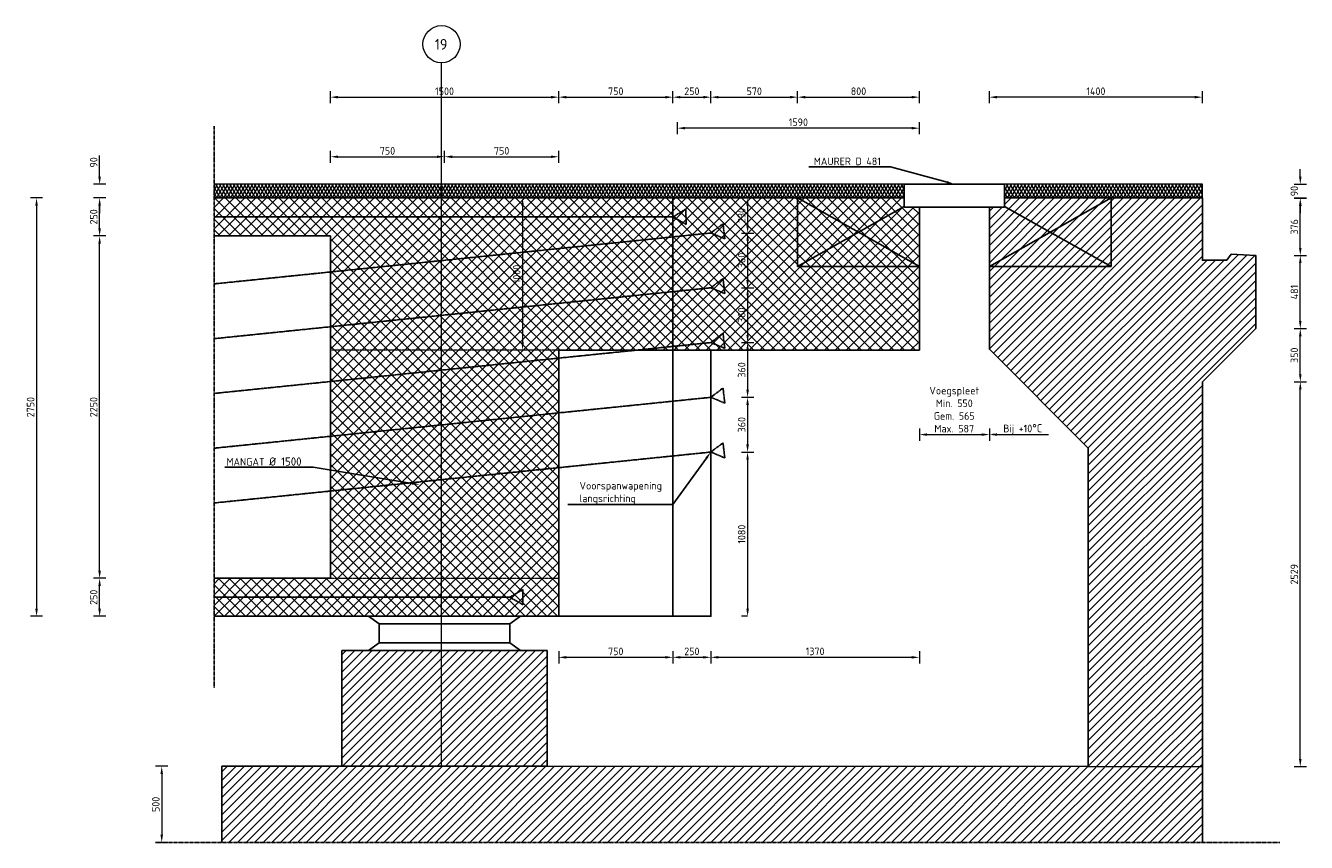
# Model space of a CAD drawing. Header units: millimetres. Extents: x -8028558 to 327273, y -63352 to 83293.
# Tile 174 of 195: x 248621 to 257038, y 32564 to 37932. Entities that reach past the tile are written whole.
import ezdxf
from ezdxf import colors
from ezdxf.entities.mleader import LeaderData, LeaderLine
from ezdxf.math import Vec2, Vec3

# ---------------------------------------------------------------- set-up
doc = ezdxf.new("R2010")
doc.units = ezdxf.units.MM
for name, pattern in [('BC-KABEL', [15, 10, -1, 3, -1]), ('XX-AFBREEK', [7, 4, -1, 1, -1]), ('ZZ-HIDDEN-SO', [4, 2, -2])]:
    doc.linetypes.add(name, pattern=pattern)
for name, color, linetype, lineweight in [('B-CO-BC-AFBREEKLIJN-GD', 7, 'XX-AFBREEK', 25), ('B-CO-BC-BETONVORM-A', 252, 'Continuous', 18), ('B-CO-BC-BETONVORM-AD', 252, 'Continuous', 18), ('B-CO-BC-BETONVORM-GD', 90, 'Continuous', 25), ('B-CO-BC-BETONVORM-GN', 10, 'ZZ-HIDDEN-SO', 13), ('B-CO-BC-BETONVORM-M', 7, 'Continuous', 18), ('B-CO-BC-STORTNAAD-G', 10, 'BC-STORTNAAD', 18), ('B-CO-BC-STORTNAAD-GD', 10, 'BC-STORTNAAD', 25), ('B-CO-BC-VOORSPANNING_MET AANHECHTING_KABEL-GD', 200, 'BC-KABEL', 25), ('B-CO-KW-VOEGOVERGANG-GD', 170, 'Continuous', 25), ('B-CO-VH-VERHARDING_ASFALT-AD', 252, 'Continuous', 18), ('B-CO-VH-VERHARDING_ASFALT-G', 252, 'Continuous', 18), ('B-WE-KW-M', 7, 'Continuous', 18), ('N-CO-BC-BETONVORM-M', 7, 'Continuous', 18), ('V-CO-BC-BETONVORM-M', 7, 'Continuous', 18), ('X-XX-AL-M', 7, 'Continuous', 18), ('X-XX-AL-T25', 7, 'Continuous', 25), ('X-XX-AL-VERWIJZING-T25', 7, 'Continuous', 25)]:
    doc.layers.add(name, color=color, linetype=linetype, lineweight=lineweight)
doc.styles.add('NLCS-ISO-MM20-T25', font='NLCS-ISO.ttf', dxfattribs={"height": 50})
doc.styles.add('NLCS-ISO-MM20-T35', font='NLCS-ISO.ttf', dxfattribs={"height": 70})
doc.linetypes.add('BC-STORTNAAD', pattern='A,15,-1,[175,NLCS.SHX,S=1,R=0,X=0,Y=0],-1', length=17)
doc.dimstyles.new('NLCS-MM20-T25-PIJL_L0_H0', dxfattribs={"dimscale": 20, "dimtxt": 2.5, "dimasz": 2.5, "dimexe": 2, "dimexo": 2, "dimgap": 0.7, "dimtad": 1, "dimdec": 0, "dimzin": 0, "dimdsep": 46, "dimtxsty": 'NLCS-ISO-MM20-T25', "dimcen": 0, "dimdle": 2, "dimclrd": 256, "dimclre": 256, "dimclrt": 256, "dimadec": 0, "dimazin": 0, "dimtfac": 1, "dimtdec": 3, "dimtofl": 0, "dimtmove": 0, "dimatfit": 3, "dimfxl": 2, "dimfxlon": 1, "dimtfillclr": 256, "dimtolj": 1, "dimtzin": 0, "dimlwd": -1, "dimlwe": -1, "dimarcsym": 0})
doc.dimstyles.new('NLCS-MM20-T25-PIJL_L0_H4', dxfattribs={"dimscale": 20, "dimtxt": 2.5, "dimasz": 2.5, "dimexe": 2, "dimexo": 2, "dimgap": 0.7, "dimtad": 1, "dimdec": 0, "dimzin": 0, "dimdsep": 46, "dimtxsty": 'NLCS-ISO-MM20-T25', "dimcen": 0, "dimdle": 2, "dimclrd": 256, "dimclre": 256, "dimclrt": 256, "dimadec": 4, "dimazin": 0, "dimtfac": 1, "dimtdec": 3, "dimtofl": 0, "dimtmove": 0, "dimatfit": 3, "dimfxl": 2, "dimfxlon": 1, "dimtfillclr": 256, "dimtolj": 1, "dimtzin": 0, "dimlwd": -1, "dimlwe": -1, "dimarcsym": 0})

# ---------------------------------------------------------------- blocks, each defined once
blk = doc.blocks.new('*D1020')
at = {"layer": 'B-CO-BC-BETONVORM-M', "transparency": 16777216}
for p, q in [((250624.3, 37030.3), (250624.3, 37110.3)), ((250674.3, 37070.3), (251324.3, 37070.3)), ((251374.3, 37030.3), (251374.3, 37110.3))]:
    blk.add_line(p, q, dxfattribs=at)
for points in [[(250674.3, 37078.6), (250674.3, 37061.9), (250624.3, 37070.3)], [(251324.3, 37078.6), (251324.3, 37061.9), (251374.3, 37070.3)]]:
    blk.add_solid(points, dxfattribs=at)
at = {"layer": 'B-CO-BC-BETONVORM-M', "transparency": 16777216, "insert": (250999.3, 37109.3), "char_height": 50, "attachment_point": 5, "style": 'NLCS-ISO-MM20-T25'}
blk.add_mtext('\\A1;750', dxfattribs=at)
blk = doc.blocks.new('*D1021')
at = {"layer": 'B-CO-BC-BETONVORM-M', "transparency": 16777216}
for p, q in [((251374.3, 37030.3), (251374.3, 37110.3)), ((251424.3, 37070.3), (252074.3, 37070.3)), ((252124.3, 37030.3), (252124.3, 37110.3))]:
    blk.add_line(p, q, dxfattribs=at)
for points in [[(251424.3, 37078.6), (251424.3, 37061.9), (251374.3, 37070.3)], [(252074.3, 37078.6), (252074.3, 37061.9), (252124.3, 37070.3)]]:
    blk.add_solid(points, dxfattribs=at)
at = {"layer": 'B-CO-BC-BETONVORM-M', "transparency": 16777216, "insert": (251749.3, 37109.3), "char_height": 50, "attachment_point": 5, "style": 'NLCS-ISO-MM20-T25'}
blk.add_mtext('\\A1;750', dxfattribs=at)
blk = doc.blocks.new('*D1022')
at = {"layer": 'B-CO-BC-BETONVORM-M', "transparency": 16777216}
for p, q in [((248733.1, 36799.5), (248653.1, 36799.5)), ((248693.1, 36749.5), (248693.1, 34099.5)), ((248733.1, 34049.5), (248653.1, 34049.5))]:
    blk.add_line(p, q, dxfattribs=at)
for points in [[(248684.8, 36749.5), (248701.5, 36749.5), (248693.1, 36799.5)], [(248684.8, 34099.5), (248701.5, 34099.5), (248693.1, 34049.5)]]:
    blk.add_solid(points, dxfattribs=at)
at = {"layer": 'B-CO-BC-BETONVORM-M', "transparency": 16777216, "insert": (248654.1, 35424.5), "char_height": 50, "attachment_point": 5, "rotation": 90, "style": 'NLCS-ISO-MM20-T25'}
blk.add_mtext('\\A1;2750', dxfattribs=at)
blk = doc.blocks.new('*D1023')
at = {"layer": 'B-CO-BC-BETONVORM-M', "transparency": 16777216}
for p, q in [((251927.2, 36799.5), (251847.2, 36799.5)), ((251887.2, 36749.5), (251887.2, 35849.5)), ((251927.2, 35799.5), (251847.2, 35799.5))]:
    blk.add_line(p, q, dxfattribs=at)
for points in [[(251878.8, 36749.5), (251895.5, 36749.5), (251887.2, 36799.5)], [(251878.8, 35849.5), (251895.5, 35849.5), (251887.2, 35799.5)]]:
    blk.add_solid(points, dxfattribs=at)
at = {"layer": 'B-CO-BC-BETONVORM-M', "transparency": 16777216, "insert": (251848.2, 36299.5), "char_height": 50, "attachment_point": 5, "rotation": 90, "style": 'NLCS-ISO-MM20-T25'}
blk.add_mtext('\\A1;1000', dxfattribs=at)
blk = doc.blocks.new('*D831')
at = {"layer": 'B-WE-KW-M', "transparency": 16777216}
for p, q in [((254494.3, 35284.1), (254494.3, 35204.1)), ((254954.3, 35284.1), (254954.3, 35204.1)), ((254544.3, 35244.1), (254904.3, 35244.1))]:
    blk.add_line(p, q, dxfattribs=at)
for points in [[(254544.3, 35252.4), (254544.3, 35235.8), (254494.3, 35244.1)], [(254904.3, 35252.4), (254904.3, 35235.8), (254954.3, 35244.1)]]:
    blk.add_solid(points, dxfattribs=at)
at = {"layer": 'B-WE-KW-M', "transparency": 16777216, "insert": (254723.6, 35408.1), "char_height": 50, "attachment_point": 5, "style": 'NLCS-ISO-MM20-T25'}
blk.add_mtext('\\A1;Voegspleet \\PMin. 550\\PGem. 565\\PMax. 587', dxfattribs=at)
blk = doc.blocks.new('*D1353')
at = {"layer": 'B-CO-BC-BETONVORM-M', "transparency": 16777216}
for p, q in [((254954.3, 37421.9), (254954.3, 37501.9)), ((256304.3, 37461.9), (255004.3, 37461.9)), ((256354.3, 37421.9), (256354.3, 37501.9))]:
    blk.add_line(p, q, dxfattribs=at)
for points in [[(255004.3, 37470.3), (255004.3, 37453.6), (254954.3, 37461.9)], [(256304.3, 37470.3), (256304.3, 37453.6), (256354.3, 37461.9)]]:
    blk.add_solid(points, dxfattribs=at)
at = {"layer": 'B-CO-BC-BETONVORM-M', "transparency": 16777216, "insert": (255654.3, 37500.9), "char_height": 50, "attachment_point": 5, "style": 'NLCS-ISO-MM20-T25'}
blk.add_mtext('\\A1;1400', dxfattribs=at)
blk = doc.blocks.new('*D981')
at = {"layer": 'X-XX-AL-M', "transparency": 16777216}
for p, q in [((250624.3, 37421.9), (250624.3, 37501.9)), ((250674.3, 37461.9), (252074.3, 37461.9)), ((252124.3, 37421.9), (252124.3, 37501.9))]:
    blk.add_line(p, q, dxfattribs=at)
for points in [[(250674.3, 37470.3), (250674.3, 37453.6), (250624.3, 37461.9)], [(252074.3, 37470.3), (252074.3, 37453.6), (252124.3, 37461.9)]]:
    blk.add_solid(points, dxfattribs=at)
at = {"layer": 'X-XX-AL-M', "transparency": 16777216, "insert": (251374.3, 37500.9), "char_height": 50, "attachment_point": 5, "style": 'NLCS-ISO-MM20-T25'}
blk.add_mtext('\\A1;1500', dxfattribs=at)
blk = doc.blocks.new('*D982')
at = {"layer": 'X-XX-AL-M', "transparency": 16777216}
for p, q in [((252124.3, 37421.9), (252124.3, 37501.9)), ((252174.3, 37461.9), (252824.3, 37461.9)), ((252874.3, 37421.9), (252874.3, 37501.9))]:
    blk.add_line(p, q, dxfattribs=at)
for points in [[(252174.3, 37470.3), (252174.3, 37453.6), (252124.3, 37461.9)], [(252824.3, 37470.3), (252824.3, 37453.6), (252874.3, 37461.9)]]:
    blk.add_solid(points, dxfattribs=at)
at = {"layer": 'X-XX-AL-M', "transparency": 16777216, "insert": (252499.3, 37500.9), "char_height": 50, "attachment_point": 5, "style": 'NLCS-ISO-MM20-T25'}
blk.add_mtext('\\A1;750', dxfattribs=at)
blk = doc.blocks.new('*D983')
at = {"layer": 'X-XX-AL-M', "transparency": 16777216}
for p, q in [((252874.3, 37421.9), (252874.3, 37501.9)), ((252924.3, 37461.9), (253074.3, 37461.9)), ((253124.3, 37421.9), (253124.3, 37501.9))]:
    blk.add_line(p, q, dxfattribs=at)
for points in [[(252924.3, 37470.3), (252924.3, 37453.6), (252874.3, 37461.9)], [(253074.3, 37470.3), (253074.3, 37453.6), (253124.3, 37461.9)]]:
    blk.add_solid(points, dxfattribs=at)
at = {"layer": 'X-XX-AL-M', "transparency": 16777216, "insert": (252999.3, 37500.9), "char_height": 50, "attachment_point": 5, "style": 'NLCS-ISO-MM20-T25'}
blk.add_mtext('\\A1;250', dxfattribs=at)
blk = doc.blocks.new('*D984')
at = {"layer": 'X-XX-AL-M', "transparency": 16777216}
for p, q in [((253124.3, 37421.9), (253124.3, 37501.9)), ((253174.3, 37461.9), (253644.3, 37461.9)), ((253694.3, 37421.9), (253694.3, 37501.9))]:
    blk.add_line(p, q, dxfattribs=at)
for points in [[(253174.3, 37470.3), (253174.3, 37453.6), (253124.3, 37461.9)], [(253644.3, 37470.3), (253644.3, 37453.6), (253694.3, 37461.9)]]:
    blk.add_solid(points, dxfattribs=at)
at = {"layer": 'X-XX-AL-M', "transparency": 16777216, "insert": (253409.3, 37500.9), "char_height": 50, "attachment_point": 5, "style": 'NLCS-ISO-MM20-T25'}
blk.add_mtext('\\A1;570', dxfattribs=at)
blk = doc.blocks.new('*D985')
at = {"layer": 'X-XX-AL-M', "transparency": 16777216}
for p, q in [((253694.3, 37421.9), (253694.3, 37501.9)), ((253744.3, 37461.9), (254444.3, 37461.9)), ((254494.3, 37421.9), (254494.3, 37501.9))]:
    blk.add_line(p, q, dxfattribs=at)
for points in [[(253744.3, 37470.3), (253744.3, 37453.6), (253694.3, 37461.9)], [(254444.3, 37470.3), (254444.3, 37453.6), (254494.3, 37461.9)]]:
    blk.add_solid(points, dxfattribs=at)
at = {"layer": 'X-XX-AL-M', "transparency": 16777216, "insert": (254094.3, 37500.9), "char_height": 50, "attachment_point": 5, "style": 'NLCS-ISO-MM20-T25'}
blk.add_mtext('\\A1;800', dxfattribs=at)
blk = doc.blocks.new('*D986')
at = {"layer": 'X-XX-AL-M', "transparency": 16777216}
for p, q in [((252904.3, 37218.2), (252904.3, 37298.2)), ((254494.3, 37218.2), (254494.3, 37298.2)), ((254444.3, 37258.2), (252954.3, 37258.2))]:
    blk.add_line(p, q, dxfattribs=at)
for points in [[(252954.3, 37266.5), (252954.3, 37249.8), (252904.3, 37258.2)], [(254444.3, 37266.5), (254444.3, 37249.8), (254494.3, 37258.2)]]:
    blk.add_solid(points, dxfattribs=at)
at = {"layer": 'X-XX-AL-M', "transparency": 16777216, "insert": (253699.3, 37297.2), "char_height": 50, "attachment_point": 5, "style": 'NLCS-ISO-MM20-T25'}
blk.add_mtext('\\A1;1590', dxfattribs=at)
blk = doc.blocks.new('*D1354')
at = {"layer": 'B-CO-BC-BETONVORM-M', "transparency": 16777216}
for p, q in [((256997.5, 36939.5), (256997.5, 36989.5)), ((256957.5, 36889.5), (257037.5, 36889.5)), ((256957.5, 36799.5), (257037.5, 36799.5)), ((256997.5, 36749.5), (256997.5, 36699.5))]:
    blk.add_line(p, q, dxfattribs=at)
for points in [[(256989.2, 36939.5), (257005.9, 36939.5), (256997.5, 36889.5)], [(256989.2, 36749.5), (257005.9, 36749.5), (256997.5, 36799.5)]]:
    blk.add_solid(points, dxfattribs=at)
at = {"layer": 'B-CO-BC-BETONVORM-M', "transparency": 16777216, "insert": (256958.5, 36844.5), "char_height": 50, "attachment_point": 5, "rotation": 90, "style": 'NLCS-ISO-MM20-T25'}
blk.add_mtext('\\A1;90', dxfattribs=at)
blk = doc.blocks.new('*D1355')
at = {"layer": 'B-CO-BC-BETONVORM-M', "transparency": 16777216}
for p, q in [((256957.5, 36797.5), (257037.5, 36797.5)), ((256997.5, 36471.5), (256997.5, 36747.5)), ((256957.5, 36421.5), (257037.5, 36421.5))]:
    blk.add_line(p, q, dxfattribs=at)
for points in [[(256989.2, 36747.5), (257005.9, 36747.5), (256997.5, 36797.5)], [(256989.2, 36471.5), (257005.9, 36471.5), (256997.5, 36421.5)]]:
    blk.add_solid(points, dxfattribs=at)
at = {"layer": 'B-CO-BC-BETONVORM-M', "transparency": 16777216, "insert": (256958.5, 36609.5), "char_height": 50, "attachment_point": 5, "rotation": 90, "style": 'NLCS-ISO-MM20-T25'}
blk.add_mtext('\\A1;376', dxfattribs=at)
blk = doc.blocks.new('*D1356')
at = {"layer": 'B-CO-BC-BETONVORM-M', "transparency": 16777216}
for p, q in [((256957.5, 36421.5), (257037.5, 36421.5)), ((256997.5, 35990.5), (256997.5, 36371.5)), ((256957.5, 35940.5), (257037.5, 35940.5))]:
    blk.add_line(p, q, dxfattribs=at)
for points in [[(256989.2, 36371.5), (257005.9, 36371.5), (256997.5, 36421.5)], [(256989.2, 35990.5), (257005.9, 35990.5), (256997.5, 35940.5)]]:
    blk.add_solid(points, dxfattribs=at)
at = {"layer": 'B-CO-BC-BETONVORM-M', "transparency": 16777216, "insert": (256958.5, 36181), "char_height": 50, "attachment_point": 5, "rotation": 90, "style": 'NLCS-ISO-MM20-T25'}
blk.add_mtext('\\A1;481', dxfattribs=at)
blk = doc.blocks.new('*D1357')
at = {"layer": 'B-CO-BC-BETONVORM-M', "transparency": 16777216}
for p, q in [((256957.5, 35940.5), (257037.5, 35940.5)), ((256997.5, 35640.5), (256997.5, 35890.5)), ((256957.5, 35590.5), (257037.5, 35590.5))]:
    blk.add_line(p, q, dxfattribs=at)
for points in [[(256989.2, 35890.5), (257005.9, 35890.5), (256997.5, 35940.5)], [(256989.2, 35640.5), (257005.9, 35640.5), (256997.5, 35590.5)]]:
    blk.add_solid(points, dxfattribs=at)
at = {"layer": 'B-CO-BC-BETONVORM-M', "transparency": 16777216, "insert": (256958.5, 35765.5), "char_height": 50, "attachment_point": 5, "rotation": 90, "style": 'NLCS-ISO-MM20-T25'}
blk.add_mtext('\\A1;350', dxfattribs=at)
blk = doc.blocks.new('*D1358')
at = {"layer": 'B-CO-BC-BETONVORM-M', "transparency": 16777216}
for p, q in [((256957.5, 35590.5), (257037.5, 35590.5)), ((256997.5, 33111.5), (256997.5, 35540.5)), ((256957.5, 33061.5), (257037.5, 33061.5))]:
    blk.add_line(p, q, dxfattribs=at)
for points in [[(256989.2, 35540.5), (257005.9, 35540.5), (256997.5, 35590.5)], [(256989.2, 33111.5), (257005.9, 33111.5), (256997.5, 33061.5)]]:
    blk.add_solid(points, dxfattribs=at)
at = {"layer": 'B-CO-BC-BETONVORM-M', "transparency": 16777216, "insert": (256958.5, 34326), "char_height": 50, "attachment_point": 5, "rotation": 90, "style": 'NLCS-ISO-MM20-T25'}
blk.add_mtext('\\A1;2529', dxfattribs=at)
blk = doc.blocks.new('*D1359')
at = {"layer": 'B-CO-BC-BETONVORM-M', "transparency": 16777216}
for p, q in [((249147.6, 34299.5), (249067.6, 34299.5)), ((249107.6, 34099.5), (249107.6, 34249.5)), ((249147.6, 34049.5), (249067.6, 34049.5))]:
    blk.add_line(p, q, dxfattribs=at)
for points in [[(249099.2, 34249.5), (249115.9, 34249.5), (249107.6, 34299.5)], [(249099.2, 34099.5), (249115.9, 34099.5), (249107.6, 34049.5)]]:
    blk.add_solid(points, dxfattribs=at)
at = {"layer": 'B-CO-BC-BETONVORM-M', "transparency": 16777216, "insert": (249068.6, 34174.5), "char_height": 50, "attachment_point": 5, "rotation": 90, "style": 'NLCS-ISO-MM20-T25'}
blk.add_mtext('\\A1;250', dxfattribs=at)
blk = doc.blocks.new('*D1360')
at = {"layer": 'B-CO-BC-BETONVORM-M', "transparency": 16777216}
for p, q in [((249147.6, 36549.5), (249067.6, 36549.5)), ((249107.6, 34349.5), (249107.6, 36499.5)), ((249147.6, 34299.5), (249067.6, 34299.5))]:
    blk.add_line(p, q, dxfattribs=at)
for points in [[(249099.2, 36499.5), (249115.9, 36499.5), (249107.6, 36549.5)], [(249099.2, 34349.5), (249115.9, 34349.5), (249107.6, 34299.5)]]:
    blk.add_solid(points, dxfattribs=at)
at = {"layer": 'B-CO-BC-BETONVORM-M', "transparency": 16777216, "insert": (249068.6, 35424.5), "char_height": 50, "attachment_point": 5, "rotation": 90, "style": 'NLCS-ISO-MM20-T25'}
blk.add_mtext('\\A1;2250', dxfattribs=at)
blk = doc.blocks.new('*D1361')
at = {"layer": 'B-CO-BC-BETONVORM-M', "transparency": 16777216}
for p, q in [((249147.6, 36800.1), (249067.6, 36800.1)), ((249107.6, 36600.1), (249107.6, 36750.1)), ((249147.6, 36550.1), (249067.6, 36550.1))]:
    blk.add_line(p, q, dxfattribs=at)
for points in [[(249099.2, 36750.1), (249115.9, 36750.1), (249107.6, 36800.1)], [(249099.2, 36600.1), (249115.9, 36600.1), (249107.6, 36550.1)]]:
    blk.add_solid(points, dxfattribs=at)
at = {"layer": 'B-CO-BC-BETONVORM-M', "transparency": 16777216, "insert": (249068.6, 36675.1), "char_height": 50, "attachment_point": 5, "rotation": 90, "style": 'NLCS-ISO-MM20-T25'}
blk.add_mtext('\\A1;250', dxfattribs=at)
blk = doc.blocks.new('*D1362')
at = {"layer": 'B-CO-BC-BETONVORM-M', "transparency": 16777216}
for p, q in [((249107.6, 36939.5), (249107.6, 37077.5)), ((249147.6, 36889.5), (249067.6, 36889.5)), ((249147.6, 36799.5), (249067.6, 36799.5)), ((249107.6, 36749.5), (249107.6, 36699.5))]:
    blk.add_line(p, q, dxfattribs=at)
for points in [[(249099.2, 36939.5), (249115.9, 36939.5), (249107.6, 36889.5)], [(249099.2, 36749.5), (249115.9, 36749.5), (249107.6, 36799.5)]]:
    blk.add_solid(points, dxfattribs=at)
at = {"layer": 'B-CO-BC-BETONVORM-M', "transparency": 16777216, "insert": (249068.6, 37033.5), "char_height": 50, "attachment_point": 5, "rotation": 90, "style": 'NLCS-ISO-MM20-T25'}
blk.add_mtext('\\A1;90', dxfattribs=at)
blk = doc.blocks.new('*D1363')
at = {"layer": 'B-CO-BC-BETONVORM-M', "transparency": 16777216}
for p, q in [((252124.3, 33820), (252124.3, 33740)), ((252174.3, 33780), (252824.3, 33780)), ((252874.3, 33820), (252874.3, 33740))]:
    blk.add_line(p, q, dxfattribs=at)
for points in [[(252174.3, 33788.4), (252174.3, 33771.7), (252124.3, 33780)], [(252824.3, 33788.4), (252824.3, 33771.7), (252874.3, 33780)]]:
    blk.add_solid(points, dxfattribs=at)
at = {"layer": 'B-CO-BC-BETONVORM-M', "transparency": 16777216, "insert": (252499.3, 33819), "char_height": 50, "attachment_point": 5, "style": 'NLCS-ISO-MM20-T25'}
blk.add_mtext('\\A1;750', dxfattribs=at)
blk = doc.blocks.new('*D1364')
at = {"layer": 'B-CO-BC-BETONVORM-M', "transparency": 16777216}
for p, q in [((252874.3, 33820), (252874.3, 33740)), ((252924.3, 33780), (253074.3, 33780)), ((253124.3, 33820), (253124.3, 33740))]:
    blk.add_line(p, q, dxfattribs=at)
for points in [[(252924.3, 33788.4), (252924.3, 33771.7), (252874.3, 33780)], [(253074.3, 33788.4), (253074.3, 33771.7), (253124.3, 33780)]]:
    blk.add_solid(points, dxfattribs=at)
at = {"layer": 'B-CO-BC-BETONVORM-M', "transparency": 16777216, "insert": (252999.3, 33819), "char_height": 50, "attachment_point": 5, "style": 'NLCS-ISO-MM20-T25'}
blk.add_mtext('\\A1;250', dxfattribs=at)
blk = doc.blocks.new('*D1365')
at = {"layer": 'B-CO-BC-BETONVORM-M', "transparency": 16777216}
for p, q in [((253124.3, 33820), (253124.3, 33740)), ((253174.3, 33780), (254444.3, 33780)), ((254494.3, 33820), (254494.3, 33740))]:
    blk.add_line(p, q, dxfattribs=at)
for points in [[(253174.3, 33788.4), (253174.3, 33771.7), (253124.3, 33780)], [(254444.3, 33788.4), (254444.3, 33771.7), (254494.3, 33780)]]:
    blk.add_solid(points, dxfattribs=at)
at = {"layer": 'B-CO-BC-BETONVORM-M', "transparency": 16777216, "insert": (253809.3, 33819), "char_height": 50, "attachment_point": 5, "style": 'NLCS-ISO-MM20-T25'}
blk.add_mtext('\\A1;1370', dxfattribs=at)
blk = doc.blocks.new('*D988')
at = {"layer": 'B-CO-BC-BETONVORM-M', "transparency": 16777216}
for p, q in [((249555.8, 33063.5), (249475.8, 33063.5)), ((249515.8, 33013.5), (249515.8, 32613.5)), ((249555.8, 32563.5), (249475.8, 32563.5))]:
    blk.add_line(p, q, dxfattribs=at)
for points in [[(249507.5, 33013.5), (249524.1, 33013.5), (249515.8, 33063.5)], [(249507.5, 32613.5), (249524.1, 32613.5), (249515.8, 32563.5)]]:
    blk.add_solid(points, dxfattribs=at)
at = {"layer": 'B-CO-BC-BETONVORM-M', "transparency": 16777216, "insert": (249476.8, 32813.5), "char_height": 50, "attachment_point": 5, "rotation": 90, "style": 'NLCS-ISO-MM20-T25'}
blk.add_mtext('\\A1;500', dxfattribs=at)
blk = doc.blocks.new('*D1768')
at = {"layer": 'X-XX-AL-M', "transparency": 16777216}
for p, q in [((253325.6, 36799.5), (253405.6, 36799.5)), ((253365.6, 36749.5), (253365.6, 36619.1)), ((253325.6, 36569.1), (253405.6, 36569.1))]:
    blk.add_line(p, q, dxfattribs=at)
for points in [[(253357.2, 36749.5), (253373.9, 36749.5), (253365.6, 36799.5)], [(253357.2, 36619.1), (253373.9, 36619.1), (253365.6, 36569.1)]]:
    blk.add_solid(points, dxfattribs=at)
at = {"layer": 'X-XX-AL-M', "transparency": 16777216, "insert": (253326.6, 36684.3), "char_height": 50, "attachment_point": 5, "rotation": 90, "style": 'NLCS-ISO-MM20-T25'}
blk.add_mtext('\\A1;230', dxfattribs=at)
blk = doc.blocks.new('*D1769')
at = {"layer": 'X-XX-AL-M', "transparency": 16777216}
for p, q in [((253325.6, 36569.1), (253405.6, 36569.1)), ((253365.6, 36519.1), (253365.6, 36259.1)), ((253325.6, 36209.1), (253405.6, 36209.1))]:
    blk.add_line(p, q, dxfattribs=at)
for points in [[(253357.2, 36519.1), (253373.9, 36519.1), (253365.6, 36569.1)], [(253357.2, 36259.1), (253373.9, 36259.1), (253365.6, 36209.1)]]:
    blk.add_solid(points, dxfattribs=at)
at = {"layer": 'X-XX-AL-M', "transparency": 16777216, "insert": (253326.6, 36389.1), "char_height": 50, "attachment_point": 5, "rotation": 90, "style": 'NLCS-ISO-MM20-T25'}
blk.add_mtext('\\A1;360', dxfattribs=at)
blk = doc.blocks.new('*D1770')
at = {"layer": 'X-XX-AL-M', "transparency": 16777216}
for p, q in [((253325.6, 36209.1), (253405.6, 36209.1)), ((253365.6, 36159.1), (253365.6, 35899.1)), ((253325.6, 35849.1), (253405.6, 35849.1))]:
    blk.add_line(p, q, dxfattribs=at)
for points in [[(253357.2, 36159.1), (253373.9, 36159.1), (253365.6, 36209.1)], [(253357.2, 35899.1), (253373.9, 35899.1), (253365.6, 35849.1)]]:
    blk.add_solid(points, dxfattribs=at)
at = {"layer": 'X-XX-AL-M', "transparency": 16777216, "insert": (253326.6, 36029.1), "char_height": 50, "attachment_point": 5, "rotation": 90, "style": 'NLCS-ISO-MM20-T25'}
blk.add_mtext('\\A1;360', dxfattribs=at)
blk = doc.blocks.new('*D1771')
at = {"layer": 'X-XX-AL-M', "transparency": 16777216}
for p, q in [((253325.6, 35849.1), (253405.6, 35849.1)), ((253365.6, 35799.1), (253365.6, 35539.1)), ((253325.6, 35489.1), (253405.6, 35489.1))]:
    blk.add_line(p, q, dxfattribs=at)
for points in [[(253357.2, 35799.1), (253373.9, 35799.1), (253365.6, 35849.1)], [(253357.2, 35539.1), (253373.9, 35539.1), (253365.6, 35489.1)]]:
    blk.add_solid(points, dxfattribs=at)
at = {"layer": 'X-XX-AL-M', "transparency": 16777216, "insert": (253326.6, 35669.1), "char_height": 50, "attachment_point": 5, "rotation": 90, "style": 'NLCS-ISO-MM20-T25'}
blk.add_mtext('\\A1;360', dxfattribs=at)
blk = doc.blocks.new('*D1772')
at = {"layer": 'X-XX-AL-M', "transparency": 16777216}
for p, q in [((253325.6, 35489.1), (253405.6, 35489.1)), ((253365.6, 35439.1), (253365.6, 35179.1)), ((253325.6, 35129.1), (253405.6, 35129.1))]:
    blk.add_line(p, q, dxfattribs=at)
for points in [[(253357.2, 35439.1), (253373.9, 35439.1), (253365.6, 35489.1)], [(253357.2, 35179.1), (253373.9, 35179.1), (253365.6, 35129.1)]]:
    blk.add_solid(points, dxfattribs=at)
at = {"layer": 'X-XX-AL-M', "transparency": 16777216, "insert": (253326.6, 35309.1), "char_height": 50, "attachment_point": 5, "rotation": 90, "style": 'NLCS-ISO-MM20-T25'}
blk.add_mtext('\\A1;360', dxfattribs=at)
blk = doc.blocks.new('*D1773')
at = {"layer": 'X-XX-AL-M', "transparency": 16777216}
for p, q in [((253325.6, 35129.1), (253405.6, 35129.1)), ((253365.6, 35079.1), (253365.6, 34099.5)), ((253365.6, 34049.5), (253325.6, 34049.5))]:
    blk.add_line(p, q, dxfattribs=at)
for points in [[(253357.2, 35079.1), (253373.9, 35079.1), (253365.6, 35129.1)], [(253357.2, 34099.5), (253373.9, 34099.5), (253365.6, 34049.5)]]:
    blk.add_solid(points, dxfattribs=at)
at = {"layer": 'X-XX-AL-M', "transparency": 16777216, "insert": (253326.6, 34589.3), "char_height": 50, "attachment_point": 5, "rotation": 90, "style": 'NLCS-ISO-MM20-T25'}
blk.add_mtext('\\A1;1080', dxfattribs=at)

msp = doc.modelspace()

# ---------------------------------------------------------------- hatches: boundary and pattern name
at = {"layer": 'B-CO-BC-BETONVORM-A', "ltscale": 500}
h = msp.add_hatch(dxfattribs=at)
h.set_pattern_fill('ACO-BETON_VOORGESPANNEN', color=256, scale=20, pattern_type=2)
h.set_pattern_definition([(45, (0, 0), (-35.355339, 35.355339), []), (315, (0, 0), (35.355339, 35.355339), [])])
h.paths.add_polyline_path([(251354.3, 36799.5), (249859.4, 36799.5), (249859.4, 36549.5), (250624.3, 36549.5), (250624.3, 35799.5), (251354.3, 35799.5)])
h.paths.add_polyline_path([(252904.3, 36799.5), (251354.3, 36799.5), (251354.3, 35799.5), (252124.3, 35799.5), (252904.3, 35799.5)])
h.paths.add_polyline_path([(254494.3, 36349.5), (253694.3, 36349.5), (253694.3, 36799.5), (252904.3, 36799.5), (252904.3, 35799.5), (254494.3, 35799.5)])
h.paths.add_polyline_path([(254094.3, 36574.5), (253694.3, 36799.5), (253694.3, 36349.5)], flags=17)
h.paths.add_polyline_path([(254094.3, 36574.5), (253694.3, 36349.5), (254494.3, 36349.5)], flags=17)
h.paths.add_polyline_path([(254394.3, 36799.5), (253694.3, 36799.5), (254094.3, 36574.5), (254394.3, 36743.3)], flags=17)
h.paths.add_polyline_path([(254494.3, 36739.5), (254387.6, 36739.5), (254094.3, 36574.5), (254494.3, 36349.5)], flags=17)
h.paths.add_polyline_path([(252124.3, 35799.5), (251354.3, 35799.5), (251354.3, 34299.5), (252124.3, 34299.5)])
h.paths.add_polyline_path([(251354.3, 35799.5), (250624.3, 35799.5), (250624.3, 34299.5), (251354.3, 34299.5)])
h.paths.add_polyline_path([(251354.3, 34299.5), (250604.3, 34299.5), (249859.4, 34299.5), (249859.4, 34049.5), (251354.3, 34049.5)])
h.paths.add_polyline_path([(252124.3, 34299.5), (251354.3, 34299.5), (251354.3, 34049.5), (252124.3, 34049.5)])
at = {"layer": 'B-CO-BC-BETONVORM-AD'}
h = msp.add_hatch(dxfattribs=at)
h.set_pattern_fill('ACO-BETON_GEWAPEND', color=256, scale=20, pattern_type=2)
h.set_pattern_definition([(45, (0, 0), (-28.284271, 28.284271), [])])
h.paths.add_polyline_path([(256704.3, 36421.5), (256544.3, 36429.5), (256514.3, 36389.5), (256354.3, 36389.5), (256354.3, 36799.5), (255754.3, 36799.5), (255754.3, 36349.5), (254954.3, 36349.5), (254954.3, 35805.5), (255604.3, 35155.5), (255604.3, 33055.5), (256354.3, 33061.5), (256354.3, 35590.5), (256704.3, 35940.5)])
h.paths.add_polyline_path([(255354.3, 36574.5), (254954.3, 36349.5), (255754.3, 36349.5)], flags=17)
h.paths.add_polyline_path([(255054.3, 36743.3), (255054.3, 36739.5), (254954.3, 36739.5), (254954.3, 36349.5), (255354.3, 36574.5)])
h.paths.add_polyline_path([(255754.3, 36799.5), (255054.3, 36799.5), (255054.3, 36743.3), (255354.3, 36574.5)], flags=17)
h.paths.add_polyline_path([(255754.3, 36799.5), (255354.3, 36574.5), (255754.3, 36349.5)], flags=17)
h.paths.add_polyline_path([(256354.3, 33061.5), (255604.3, 33061.5), (252049.3, 33063.5), (250699.3, 33063.5), (249911.5, 33063.5), (249911.5, 32563.5), (256354.3, 32563.5)])
h = msp.add_hatch(dxfattribs=at)
h.set_pattern_fill('ACO-BETON_GEWAPEND', color=256, scale=20, pattern_type=2)
h.set_pattern_definition([(45, (20, 0), (-28.284271, 28.284271), [])])
h.paths.add_polyline_path([(251354.3, 33824.5), (250699.3, 33824.5), (250699.3, 33063.5), (251354.3, 33063.5)])
h.paths.add_polyline_path([(251354.3, 33063.5), (252049.3, 33063.5), (252049.3, 33479.5), (252049.3, 33824.5), (251874.3, 33824.5), (251804.3, 33824.5), (251354.3, 33824.5)])
h.paths.add_polyline_path([(251188.2, 33749.6), (251188.2, 33756.1), (251182.2, 33756.1), (251182.2, 33749.6)], flags=16)
at = {"layer": 'B-CO-VH-VERHARDING_ASFALT-AD'}
h = msp.add_hatch(dxfattribs=at)
h.set_pattern_fill('AVH-ASFALT', color=256, scale=20, pattern_type=2)
h.set_pattern_definition([(60, (0, 0), (-17.320508, 10), []), (120, (0, 0), (-17.320508, -10), [])])
h.paths.add_polyline_path([(251354.3, 36799.5), (251354.3, 36889.5), (249859.4, 36889.5), (249859.4, 36799.5)])
h.paths.add_polyline_path([(254394.3, 36799.5), (254394.3, 36889.5), (251354.3, 36889.5), (251354.3, 36799.5)])
h.paths.add_polyline_path([(255754.3, 36799.5), (256354.3, 36799.5), (256354.3, 36889.5), (255054.3, 36889.5), (255054.3, 36799.5)])

# ---------------------------------------------------------------- linework, layer by layer
at = {"layer": 'B-CO-BC-AFBREEKLIJN-GD', "flags": 128}
for points in [[(249859.4, 37271.3), (249859.4, 33580.2)], [(249475.9, 32563.5), (256862, 32563.5)]]:
    msp.add_lwpolyline(points, dxfattribs=at)
at = {"layer": 'B-CO-BC-BETONVORM-GD', "flags": 128}
for points in [[(249859.4, 36799.5), (254394.3, 36799.5)], [(252874.3, 36799.5), (252874.3, 34049.5)], [(254494.3, 36349.5), (253694.3, 36799.5)], [(253694.3, 36349.5), (253694.3, 36799.5)], [(254954.3, 36349.5), (255754.3, 36799.5)], [(255054.3, 36799.5), (255754.3, 36799.5)], [(255754.3, 36349.5), (255754.3, 36799.5)], [(255754.3, 36799.5), (256354.3, 36799.5)], [(256354.3, 33053.5), (256354.3, 35590.5), (256704.3, 35940.5), (256704.3, 36421.5), (256544.3, 36429.5), (256514.3, 36389.5), (256354.3, 36389.5), (256354.3, 36799.5)], [(252124.3, 34049.5), (252124.3, 35799.5), (254494.3, 35799.5), (254494.3, 36739.5)], [(253694.3, 36349.5), (254394.3, 36743.3)], [(254494.3, 36349.5), (254494.3, 36739.5)], [(254954.3, 36739.5), (254954.3, 35805.5), (255604.3, 35155.5), (255604.3, 33061.5)], [(255754.3, 36349.5), (255054.3, 36743.3)], [(249859.4, 36549.5), (250624.3, 36549.5), (250624.3, 34299.5), (249859.4, 34299.5)], [(254494.3, 36349.5), (253694.3, 36349.5)], [(254954.3, 36349.5), (255754.3, 36349.5)], [(253124.3, 35799.5), (253124.3, 34049.5), (249859.4, 34049.5)], [(256354.3, 33055.5), (256354.3, 35355.5)], [(255604.3, 35155.5), (255604.3, 33061.5)], [(250874.3, 34049.5), (250944.3, 33999.5)], [(251874.3, 34049.5), (251804.3, 33999.5)], [(250944.3, 33999.5), (251804.3, 33999.5)], [(250944.3, 33999.5), (250944.3, 33874.5)], [(251804.3, 33999.5), (251804.3, 33874.5)], [(250874.3, 33824.5), (250944.3, 33874.5)], [(251804.3, 33874.5), (250944.3, 33874.5)], [(251874.3, 33824.5), (251804.3, 33874.5)], [(251374.3, 33824.5), (250699.3, 33824.5)], [(250699.3, 33063.5), (250699.3, 33824.5)], [(250874.3, 33824.5), (251804.3, 33824.5)], [(251804.3, 33824.5), (251874.3, 33824.5)], [(252049.3, 33824.5), (251874.3, 33824.5)], [(252049.3, 33479.5), (252049.3, 33824.5)], [(252049.3, 33063.5), (252049.3, 33479.5)], [(250699.3, 33063.5), (249911.5, 33063.5)], [(249911.5, 33063.5), (249911.5, 32563.5)], [(252049.3, 33063.5), (255604.3, 33061.5)], [(256354.3, 32563.5), (256354.3, 33055.5)]]:
    msp.add_lwpolyline(points, dxfattribs=at)
at = {"layer": 'B-CO-BC-BETONVORM-GN', "flags": 128}
for points in [[(252124.3, 35799.5), (250624.3, 35799.5)], [(250624.3, 34299.5), (252124.3, 34299.5)]]:
    msp.add_lwpolyline(points, dxfattribs=at)
at = {"layer": 'B-CO-BC-STORTNAAD-G', "flags": 128}
msp.add_lwpolyline([(255604.3, 33061.5), (256354.3, 33061.5)], dxfattribs=at)
at = {"layer": 'B-CO-BC-STORTNAAD-GD', "flags": 128}
msp.add_lwpolyline([(250699.3, 33063.5), (252049.3, 33063.5)], dxfattribs=at)
at = {"layer": 'B-CO-BC-VOORSPANNING_MET AANHECHTING_KABEL-GD'}
for points in [[(252961.7, 36625.9), (252960.1, 36725.9), (252874.3, 36674.5)], [(251889.7, 34125.9), (251888.1, 34225.9), (251802.3, 34174.5)]]:
    msp.add_lwpolyline(points, close=True, dxfattribs=at)
for points in [[(252874.3, 36674.5), (249859.4, 36674.5)], [(251802.3, 34174.5), (249859.4, 34174.5)]]:
    msp.add_lwpolyline(points, dxfattribs=at)
at = {"layer": 'B-CO-BC-VOORSPANNING_MET AANHECHTING_KABEL-GD', "flags": 128}
for points in [[(253124.3, 36569.1), (253216.6, 36530.6), (253203.7, 36629.8), (253124.3, 36569.1), (249859.4, 36234.5)], [(253124.3, 36209.1), (253216.6, 36170.6), (253203.7, 36269.8), (253124.3, 36209.1), (249859.4, 35874.5)], [(253124.3, 35849.1), (253216.6, 35810.6), (253203.7, 35909.8), (253124.3, 35849.1), (249859.4, 35514.5)], [(253124.3, 35489.1), (253216.6, 35450.6), (253203.7, 35549.8), (253124.3, 35489.1), (249859.4, 35154.5)], [(253124.3, 35129.1), (253216.6, 35090.6), (253203.7, 35189.8), (253124.3, 35129.1), (249859.4, 34794.5)]]:
    msp.add_lwpolyline(points, dxfattribs=at)
at = {"layer": 'B-CO-KW-VOEGOVERGANG-GD', "flags": 128}
msp.add_lwpolyline([(255054.3, 36739.5), (254394.3, 36739.5), (254394.3, 36889.5), (255054.3, 36889.5)], close=True, dxfattribs=at)
at = {"layer": 'B-CO-VH-VERHARDING_ASFALT-G', "flags": 128}
for points in [[(252421.6, 36889.5), (249859.4, 36889.5)], [(254394.3, 36889.5), (252421.6, 36889.5)], [(256354.3, 36889.5), (255054.3, 36889.5)], [(256354.3, 36799.5), (256354.3, 36889.5)]]:
    msp.add_lwpolyline(points, dxfattribs=at)
at = {"layer": 'N-CO-BC-BETONVORM-M', "flags": 128}
msp.add_lwpolyline([(251354.3, 33063.5), (251354.3, 37687.8)], dxfattribs=at)
at = {"layer": 'V-CO-BC-BETONVORM-M', "ltscale": 500}
msp.add_circle((251354.3, 37810), 122.3, dxfattribs=at)

# ---------------------------------------------------------------- texts
at = {"layer": 'X-XX-AL-T25', "ltscale": 500, "insert": (251392.7, 37844.2), "char_height": 70, "attachment_point": 3, "style": 'NLCS-ISO-MM20-T35'}
msp.add_mtext_dynamic_manual_height_columns('19', width=70, gutter_width=350, heights=[0], dxfattribs=at)

# ---------------------------------------------------------------- dimensions: what is measured, and where the dimension line sits
at = {"layer": 'B-CO-BC-BETONVORM-M'}
for base, p1, p2, picture, middle in [((254954.3, 37461.9), (256354.3, 36889.5), (254954.3, 36739.5), '*D1353', (255654.3, 37500.9)), ((251374.3, 37070.3), (250624.3, 35499.5), (251374.3, 35499.5), '*D1020', (250999.3, 37109.3)), ((252124.3, 37070.3), (251374.3, 35499.5), (252124.3, 35799.5), '*D1021', (251749.3, 37109.3)), ((254494.3, 33780), (253124.3, 34049.5), (254494.3, 35799.5), '*D1365', (253809.3, 33819)), ((252874.3, 33780), (252124.3, 34049.5), (252874.3, 34049.5), '*D1363', (252499.3, 33819)), ((253124.3, 33780), (252874.3, 34049.5), (253124.3, 34049.5), '*D1364', (252999.3, 33819))]:
    dim = msp.add_linear_dim(base=base, p1=p1, p2=p2, dimstyle='NLCS-MM20-T25-PIJL_L0_H0', dxfattribs=at)
    dim.commit()
    dim.dimension.update_dxf_attribs({"geometry": picture, "text_midpoint": middle})
for base, p1, p2, picture, middle in [((249107.6, 36889.5), (249859.4, 36799.5), (249859.4, 36889.5), '*D1362', (249107.6, 37033.5)), ((249107.6, 36800.1), (249859.4, 36550.1), (249859.4, 36800.1), '*D1361', (249107.6, 36675.1)), ((249107.6, 36549.5), (249859.4, 34299.5), (249859.4, 36549.5), '*D1360', (249107.6, 35424.5)), ((249107.6, 34299.5), (249859.4, 34049.5), (249859.4, 34299.5), '*D1359', (249107.6, 34174.5))]:
    dim = msp.add_linear_dim(base=base, p1=p1, p2=p2, angle=90, dimstyle='NLCS-MM20-T25-PIJL_L0_H0', dxfattribs=at)
    dim.commit()
    dim.dimension.update_dxf_attribs({"geometry": picture, "text_midpoint": middle, "dimtype": 160})
for base, p1, p2, angle, picture, middle in [((256997.5, 36889.5), (256354.3, 36799.5), (256354.3, 36889.5), 270, '*D1354', (256958.5, 36844.5)), ((248693.1, 34049.5), (249859.4, 36799.5), (249859.4, 34049.5), 90, '*D1022', (248654.1, 35424.5)), ((251887.2, 35799.5), (252174.3, 36799.5), (252124.3, 35799.5), 90, '*D1023', (251848.2, 36299.5)), ((256997.5, 36797.5), (256704.3, 36421.5), (256354.3, 36797.5), 270, '*D1355', (256958.5, 36609.5)), ((256997.5, 36421.5), (256704.3, 35940.5), (256704.3, 36421.5), 270, '*D1356', (256958.5, 36181)), ((256997.5, 35940.5), (256354.3, 35590.5), (256704.3, 35940.5), 270, '*D1357', (256958.5, 35765.5)), ((256997.5, 35590.5), (256354.3, 33061.5), (256354.3, 35590.5), 270, '*D1358', (256958.5, 34326)), ((249515.8, 32563.5), (249911.5, 33063.5), (249911.5, 32563.5), 90, '*D988', (249476.8, 32813.5))]:
    dim = msp.add_linear_dim(base=base, p1=p1, p2=p2, angle=angle, dimstyle='NLCS-MM20-T25-PIJL_L0_H0', dxfattribs=at)
    dim.commit()
    dim.dimension.update_dxf_attribs({"geometry": picture, "text_midpoint": middle})
at = {"layer": 'B-WE-KW-M'}
dim = msp.add_linear_dim(base=(254954.3, 35244.1), p1=(254494.3, 36739.5), p2=(254954.3, 36739.5), text='Voegspleet \\PMin. 550\\PGem. 565\\PMax. 587', dimstyle='NLCS-MM20-T25-PIJL_L0_H0', dxfattribs=at)
dim.commit()
dim.dimension.update_dxf_attribs({"geometry": '*D831', "text_midpoint": (254723.6, 35244.1), "dimtype": 160})
at = {"layer": 'X-XX-AL-M'}
for base, p1, p2, picture, middle in [((252124.3, 37461.9), (250624.3, 36549.5), (252124.3, 35799.5), '*D981', (251374.3, 37500.9)), ((252874.3, 37461.9), (252124.3, 35799.5), (252874.3, 36799.5), '*D982', (252499.3, 37500.9)), ((253124.3, 37461.9), (252874.3, 36799.5), (253124.3, 35799.5), '*D983', (252999.3, 37500.9)), ((253694.3, 37461.9), (253124.3, 35799.5), (253694.3, 36349.5), '*D984', (253409.3, 37500.9)), ((254494.3, 37461.9), (253694.3, 36349.5), (254494.3, 36349.5), '*D985', (254094.3, 37500.9)), ((252904.3, 37258.2), (254494.3, 36349.5), (252904.3, 36799.5), '*D986', (253699.3, 37297.2))]:
    dim = msp.add_linear_dim(base=base, p1=p1, p2=p2, dimstyle='NLCS-MM20-T25-PIJL_L0_H4', dxfattribs=at)
    dim.commit()
    dim.dimension.update_dxf_attribs({"geometry": picture, "text_midpoint": middle})
for base, p1, p2, picture, middle in [((253365.6, 36569.1), (253062.3, 36799.5), (253124.3, 36569.1), '*D1768', (253326.6, 36684.3)), ((253365.6, 36209.1), (253124.3, 36569.1), (253124.3, 36209.1), '*D1769', (253326.6, 36389.1)), ((253365.6, 35849.1), (253124.3, 36209.1), (253124.3, 35849.1), '*D1770', (253326.6, 36029.1)), ((253365.6, 35489.1), (253124.3, 35849.1), (253124.3, 35489.1), '*D1771', (253326.6, 35669.1)), ((253365.6, 35129.1), (253124.3, 35489.1), (253124.3, 35129.1), '*D1772', (253326.6, 35309.1)), ((253365.6, 34049.5), (253124.3, 35129.1), (253374.3, 34049.5), '*D1773', (253326.6, 34589.3))]:
    dim = msp.add_linear_dim(base=base, p1=p1, p2=p2, angle=90, dimstyle='NLCS-MM20-T25-PIJL_L0_H4', dxfattribs=at)
    dim.commit()
    dim.dimension.update_dxf_attribs({"geometry": picture, "text_midpoint": middle})

# ---------------------------------------------------------------- leaders
at = {"layer": 'B-WE-KW-M'}
ml = msp.add_multileader_mtext('Standard', dxfattribs=at)
ml.set_content('Bij +10{\\H1.08333x;°C\\fMS Shell Dlg 2|b0|i0|c0|p0;\\H0.65385x; }', color=256, style='NLCS-ISO-MM20-T25')
ml.set_leader_properties(color=256, linetype='ByLayer', lineweight=-1)
ml.build(insert=Vec2(0, 0))
ml.multileader.update_dxf_attribs({"text_left_attachment_type": 5, "text_right_attachment_type": 5, "dogleg_length": 50, "arrow_head_size": 50})
ctx = ml.context
ctx.base_point, ctx.char_height, ctx.arrow_head_size, ctx.landing_gap_size, ctx.plane_origin = Vec3(255027.7, 35244.1), 50, 50, 18, Vec3(254845.3, 37049.4)
ctx.left_attachment, ctx.right_attachment = 5, 5
notes = []
notes.append((ctx, [(0, (1, 1, 0), (254977.7, 35244.1), (1, 0), 50, [(0, [(254954.3, 35244.1)], 0, [])])]))
ctx.mtext.insert, ctx.mtext.width, ctx.mtext.flow_direction = Vec3(255045.7, 35313.3), 516.233, 5
at = {"layer": 'X-XX-AL-VERWIJZING-T25'}
ml = msp.add_multileader_mtext('Standard', dxfattribs=at)
ml.set_content('MAURER D 481', color=256, style='NLCS-ISO-MM20-T25')
ml.set_leader_properties(color=256, linetype='ByLayer', lineweight=-1)
ml.build(insert=Vec2(0, 0))
ml.multileader.update_dxf_attribs({"text_left_attachment_type": 5, "text_right_attachment_type": 5, "dogleg_length": 50, "arrow_head_size": 50})
ctx = ml.context
ctx.base_point, ctx.char_height, ctx.arrow_head_size, ctx.landing_gap_size, ctx.plane_origin = Vec3(253782.6, 37004.8), 50, 50, 18, Vec3(254677.8, 36889.5)
ctx.left_attachment, ctx.right_attachment = 5, 5
notes.append((ctx, [(0, (1, 1, 0), (254303.6, 37004.8), (-1, 0), 50, [(0, [(254724.3, 36889.5)], 0, [])])]))
ctx.mtext.insert, ctx.mtext.flow_direction = Vec3(253800.6, 37064.8), 5
ml = msp.add_multileader_mtext('Standard', dxfattribs=at)
ml.set_content('MANGAT {\\H1.08333x;Ø 1500}', color=256, style='NLCS-ISO-MM20-T25')
ml.set_leader_properties(color=256, linetype='ByLayer', lineweight=-1)
ml.build(insert=Vec2(0, 0))
ml.multileader.update_dxf_attribs({"text_left_attachment_type": 5, "text_right_attachment_type": 5, "dogleg_length": 50, "arrow_head_size": 50})
ctx = ml.context
ctx.base_point, ctx.char_height, ctx.arrow_head_size, ctx.landing_gap_size, ctx.plane_origin = Vec3(249922.9, 35029.1), 50, 50, 18, Vec3(251906, 34914.9)
ctx.left_attachment, ctx.right_attachment = 5, 5
notes.append((ctx, [(0, (1, 1, 0), (250511, 35029.1), (-1, 0), 50, [(0, [(251211.8, 34914.9)], 0, [])])]))
ctx.mtext.insert, ctx.mtext.defined_height, ctx.mtext.flow_direction = Vec3(249940.9, 35094.1), 445, 5
ml = msp.add_multileader_mtext('Standard', dxfattribs=at)
ml.set_content('Voorspanwapening\\Plangsrichting', color=256, style='NLCS-ISO-MM20-T25')
ml.set_leader_properties(color=256, linetype='ByLayer', lineweight=-1)
ml.build(insert=Vec2(0, 0))
ml.multileader.update_dxf_attribs({"text_left_attachment_type": 5, "text_right_attachment_type": 5, "dogleg_length": 50, "arrow_head_size": 50})
ctx = ml.context
ctx.base_point, ctx.char_height, ctx.arrow_head_size, ctx.landing_gap_size, ctx.plane_origin = Vec3(252243.1, 34784.7), 50, 50, 18, Vec3(253775.5, 35103.4)
ctx.left_attachment, ctx.right_attachment = 5, 5
notes.append((ctx, [(0, (1, 1, 0), (252874.1, 34784.7), (-1, 0), 50, [(0, [(253124.3, 35129.1)], 0, [])])]))
ctx.mtext.insert, ctx.mtext.defined_height, ctx.mtext.flow_direction = Vec3(252261.1, 34933.1), 445, 5
for ctx, leaders in notes:
    for number, flags, end, landing, length, lines in leaders:
        leader = LeaderData()
        leader.index, (leader.has_last_leader_line, leader.has_dogleg_vector, leader.attachment_direction) = number, flags
        leader.last_leader_point, leader.dogleg_vector, leader.dogleg_length = Vec3(end), Vec3(landing), length
        for number, points, colour, breaks in lines:
            line = LeaderLine()
            line.index, line.vertices, line.color, line.breaks = number, Vec3.list(points), colors.encode_raw_color(colour), breaks
            leader.lines.append(line)
        ctx.leaders.append(leader)

doc.saveas('drawing.dxf')
